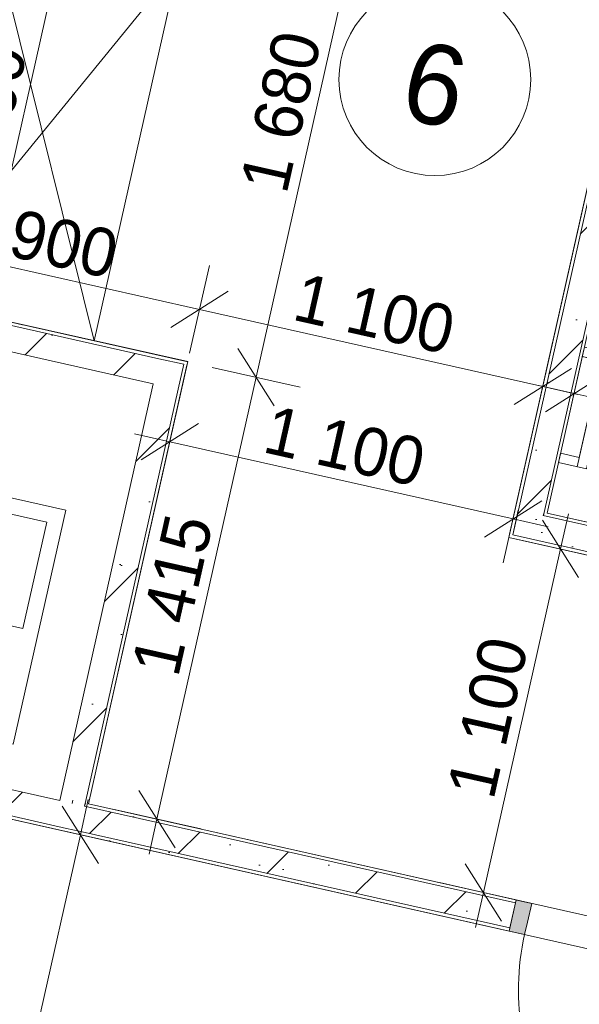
# Model space of a CAD drawing. Header units: millimetres. Extents: x -7218036 to -6523761, y 6117771 to 6337028.
# Tile 125 of 223: x -7151606 to -7149857, y 6133077 to 6136153. Entities that reach past the tile are written whole.
import ezdxf
from ezdxf.enums import TextEntityAlignment as Align

# ---------------------------------------------------------------- set-up
doc = ezdxf.new("R2010")
doc.units = ezdxf.units.MM
doc.header["$MEASUREMENT"] = 0
for name, color, linetype in [('S - квартира_помещение.АР', 7, 'Continuous'), ('АР-Мебель_Оборудование_Технология.АР', 7, 'Continuous'), ('АР-Мебель_Сантехника.АР', 7, 'Continuous'), ('АР-Стены_Перегородки_100_.АР', 7, 'Continuous'), ('АР-Чертеж-Размеры.АР', 7, 'Continuous'), ('Двери Archicad', 7, 'Continuous')]:
    doc.layers.add(name, color=color, linetype=linetype)
for name, color, linetype, lineweight in [('АР-Мебель_Оборудование_Технология.АР_Ном._пера__101', 252, 'Continuous', 0), ('АР-Мебель_Сантехника.АР_Ном._пера__101', 252, 'Continuous', 0), ('АР-Стены_внутренние_пилоны.АР_Ном._пера__1', 7, 'Continuous', 15), ('АР-Стены_Перегородки_100_.АР_Ном._пера__1', 7, 'Continuous', 15), ('АР-Чертеж-Размеры.АР_Ном._пера__1', 7, 'Continuous', 0), ('Двери Archicad_Ном._пера__120', 7, 'Continuous', 0), ('ИОС-Шахты и отверстия.АР_Ном._пера__1', 7, 'Continuous', 0), ('Паспорта Зон Archicad_Ном._пера__1', 7, 'Continuous', 0)]:
    doc.layers.add(name, color=color, linetype=linetype, lineweight=lineweight)
doc.styles.add('РЎР“Р•РќР•Р\xa0Р\x98Р\xa0_РЎРўР\x98Р›Р¬_1', font='txt')
doc.styles.add('РЎР“Р•РќР•Р\xa0Р\x98Р\xa0_РЎРўР\x98Р›Р¬_2', font='GOTHIC.TTF')
doc.dimstyles.new('СГЕНЕРИР_СТИЛЬ__1', dxfattribs={"dimtxt": 150, "dimasz": 142.5, "dimexe": 0.18, "dimexo": 0.0625, "dimgap": 0, "dimtad": 1, "dimdec": 0, "dimzin": 0, "dimdsep": 46, "dimtxsty": 'РЎР“Р•РќР•Р\xa0Р\x98Р\xa0_РЎРўР\x98Р›Р¬_2', "dimblk": 'ARROWHEAD_6', "dimblk1": 'ARROWHEAD_6', "dimblk2": 'ARROWHEAD_6', "dimcen": 0.09, "dimse1": 1, "dimse2": 1, "dimclrd": 7, "dimclre": 7, "dimclrt": 7, "dimazin": 0, "dimtfac": 1, "dimtdec": 4, "dimtmove": 0, "dimatfit": 3, "dimfxl": 1, "dimtolj": 1, "dimtzin": 0, "dimarcsym": 0})
pattern_1 = [(45, (-6566190.34, 6563027.8), (-111.369318, 111.369318), [0, -105, 0, -157.5]), (110, (-6565840.34, 6563027.8), (148.001588, 53.868173), [0, -77, 0, -133])]
pattern_2 = [(45, (-6566190.34, 6562677.8), (-169.70563, 169.70563), []), (90, (-6566360.05, 6562847.5), (-216, 0), [0, -144, 0, -216]), (155, (-6566190.34, 6563017.2), (91.285545, 195.76248), [0, -105.6, 0, -182.4])]

# ---------------------------------------------------------------- blocks, each defined once
blk = doc.blocks.new('Холл_6_24_7', base_point=(-7148606.8, 6133737.5))
at = {"layer": 'Паспорта Зон Archicad_Ном._пера__1', "color": 7, "linetype": 'Continuous', "lineweight": 0}
blk.add_circle((-7150308.1, 6135966.2), 300, dxfattribs=at)
at = {"layer": 'Паспорта Зон Archicad_Ном._пера__1', "color": 7, "lineweight": 0, "style": 'РЎР“Р•РќР•Р\xa0Р\x98Р\xa0_РЎРўР\x98Р›Р¬_1'}
blk.add_attdef('ROOM_NUMBER', text='', height=250, rotation=347.3417, dxfattribs=at).set_placement((-7150308.1, 6135951.3), align=Align.MIDDLE_CENTER)
blk = doc.blocks.new('Стена_10_7', base_point=(-7147352.2, 6133933.9))
at = {"layer": 'АР-Стены_Перегородки_100_.АР', "linetype": 'Continuous', "lineweight": 0, "true_color": 0x000000}
h = blk.add_hatch(dxfattribs=at)
h.set_pattern_fill('БУТ__50__0007', color=18, style=0, pattern_type=2)
h.set_pattern_definition(pattern_2)
h.paths.add_polyline_path([(-7150064.6, 6134543.1), (-7149969, 6134603.6), (-7150047.1, 6134621.1)])
h = blk.add_hatch(dxfattribs=at)
h.set_pattern_fill('ШТУКАТУРКА__ГИПС_01_0007', color=18, style=0, pattern_type=2)
h.set_pattern_definition(pattern_1)
h.paths.add_polyline_path([(-7149969, 6134603.6), (-7149957.1, 6134611.2), (-7149966.8, 6134613.4)])
h = blk.add_hatch(dxfattribs=at)
h.set_pattern_fill('ШТУКАТУРКА__ГИПС_01_0007', color=18, style=0, pattern_type=2)
h.set_pattern_definition(pattern_1)
h.paths.add_polyline_path([(-7149957.1, 6134611.2), (-7149969, 6134603.6), (-7149959.3, 6134601.4)])
h = blk.add_hatch(dxfattribs=at)
h.set_pattern_fill('ШТУКАТУРКА__ГИПС_01_0007', color=18, style=0, pattern_type=2)
h.set_pattern_definition(pattern_1)
h.paths.add_polyline_path([(-7149957.1, 6134611.2), (-7149959.3, 6134601.4), (-7149773.9, 6134559.8), (-7149771.7, 6134569.5)])
h = blk.add_hatch(dxfattribs=at)
h.set_pattern_fill('БУТ__50__0007', color=18, style=0, pattern_type=2)
h.set_pattern_definition(pattern_2)
h.paths.add_polyline_path([(-7149969, 6134603.6), (-7150064.6, 6134543.1), (-7149986.5, 6134525.6)])
h = blk.add_hatch(dxfattribs=at)
h.set_pattern_fill('БУТ__50__0007', color=18, style=0, pattern_type=2)
h.set_pattern_definition(pattern_2)
h.paths.add_polyline_path([(-7149969, 6134603.6), (-7149986.5, 6134525.6), (-7149791.4, 6134481.7), (-7149773.9, 6134559.8)])
h = blk.add_hatch(dxfattribs=at)
h.set_pattern_fill('ШТУКАТУРКА__ГИПС_01_0007', color=18, style=0, pattern_type=2)
h.set_pattern_definition(pattern_1)
h.paths.add_polyline_path([(-7150076.6, 6134535.5), (-7150064.6, 6134543.1), (-7150074.4, 6134545.3)])
h = blk.add_hatch(dxfattribs=at)
h.set_pattern_fill('ШТУКАТУРКА__ГИПС_01_0007', color=18, style=0, pattern_type=2)
h.set_pattern_definition(pattern_1)
h.paths.add_polyline_path([(-7150076.6, 6134535.5), (-7150066.8, 6134533.3), (-7150064.6, 6134543.1)])
h = blk.add_hatch(dxfattribs=at)
h.set_pattern_fill('ШТУКАТУРКА__ГИПС_01_0007', color=18, style=0, pattern_type=2)
h.set_pattern_definition(pattern_1)
h.paths.add_polyline_path([(-7150066.8, 6134533.3), (-7149793.6, 6134472), (-7149791.4, 6134481.7), (-7150064.6, 6134543.1)])
at = {"layer": 'АР-Стены_Перегородки_100_.АР_Ном._пера__1', "color": 7, "linetype": 'Continuous', "lineweight": 15}
for p, q in [((-7150047.1, 6134621.1), (-7150064.6, 6134543.1)), ((-7149966.8, 6134613.4), (-7149969, 6134603.6)), ((-7149773.9, 6134559.8), (-7149969, 6134603.6)), ((-7150064.6, 6134543.1), (-7149986.5, 6134525.6)), ((-7149986.5, 6134525.6), (-7149791.4, 6134481.7))]:
    blk.add_line(p, q, dxfattribs=at)
at = {"layer": 'АР-Стены_Перегородки_100_.АР_Ном._пера__1', "color": 7, "linetype": 'Continuous', "lineweight": 0, "flags": 128}
for points in [[(-7149771.7, 6134569.5), (-7149957.1, 6134611.2)], [(-7150076.6, 6134535.5), (-7150074.4, 6134545.3)], [(-7150076.6, 6134535.5), (-7149793.6, 6134472)]]:
    blk.add_lwpolyline(points, dxfattribs=at)
blk = doc.blocks.new('Стена_16_7', base_point=(-7152397.1, 6133877.9))
at = {"layer": 'АР-Стены_Перегородки_100_.АР', "linetype": 'Continuous', "lineweight": 0, "true_color": 0x000000}
h = blk.add_hatch(dxfattribs=at)
h.set_pattern_fill('БУТ__50__0007', color=18, style=0, pattern_type=2)
h.set_pattern_definition(pattern_2)
h.paths.add_polyline_path([(-7152308.3, 6133817), (-7151459.3, 6133626.3), (-7151441.8, 6133704.4), (-7152290.8, 6133895.1)])
h = blk.add_hatch(dxfattribs=at)
h.set_pattern_fill('ШТУКАТУРКА__ГИПС_01_0007', color=18, style=0, pattern_type=2)
h.set_pattern_definition(pattern_1)
h.paths.add_polyline_path([(-7152288.8, 6133812.6), (-7152308.3, 6133817), (-7152310.5, 6133807.2), (-7152291, 6133802.9)])
h = blk.add_hatch(dxfattribs=at)
h.set_pattern_fill('ШТУКАТУРКА__ГИПС_01_0007', color=18, style=0, pattern_type=2)
h.set_pattern_definition(pattern_1)
h.paths.add_polyline_path([(-7152291, 6133802.9), (-7151461.5, 6133616.6), (-7151459.3, 6133626.3), (-7152288.8, 6133812.6)])
at = {"layer": 'АР-Стены_Перегородки_100_.АР_Ном._пера__1', "color": 7, "linetype": 'Continuous', "lineweight": 15}
for p, q in [((-7152308.3, 6133817), (-7152290.8, 6133895.1)), ((-7152310.5, 6133807.2), (-7152308.3, 6133817)), ((-7152308.3, 6133817), (-7151459.3, 6133626.3))]:
    blk.add_line(p, q, dxfattribs=at)
at = {"layer": 'АР-Стены_Перегородки_100_.АР_Ном._пера__1', "color": 7, "linetype": 'Continuous', "lineweight": 15, "flags": 128}
blk.add_lwpolyline([(-7151480.8, 6133713.2), (-7152290.8, 6133895.1)], dxfattribs=at)
at = {"layer": 'АР-Стены_Перегородки_100_.АР_Ном._пера__1', "color": 7, "linetype": 'Continuous', "lineweight": 0, "flags": 128}
blk.add_lwpolyline([(-7152291, 6133802.9), (-7151461.5, 6133616.6)], dxfattribs=at)
blk = doc.blocks.new('Стена_32_7', base_point=(-7150025.6, 6134534.3))
at = {"layer": 'АР-Стены_Перегородки_100_.АР', "linetype": 'Continuous', "lineweight": 0, "true_color": 0x000000}
h = blk.add_hatch(dxfattribs=at)
h.set_pattern_fill('ШТУКАТУРКА__ГИПС_01_0007', color=18, style=0, pattern_type=2)
h.set_pattern_definition(pattern_1)
h.paths.add_polyline_path([(-7149759.9, 6135945.4), (-7150074.4, 6134545.3), (-7150064.6, 6134543.1), (-7149750.2, 6135943.2)])
h = blk.add_hatch(dxfattribs=at)
h.set_pattern_fill('БУТ__50__0007', color=18, style=0, pattern_type=2)
h.set_pattern_definition(pattern_2)
h.paths.add_polyline_path([(-7149969, 6134603.6), (-7149672.1, 6135925.7), (-7149750.2, 6135943.2), (-7150047.1, 6134621.1)])
h = blk.add_hatch(dxfattribs=at)
h.set_pattern_fill('ШТУКАТУРКА__ГИПС_01_0007', color=18, style=0, pattern_type=2)
h.set_pattern_definition(pattern_1)
h.paths.add_polyline_path([(-7149957.1, 6134611.2), (-7149662.3, 6135923.5), (-7149672.1, 6135925.7), (-7149966.8, 6134613.4)])
at = {"layer": 'АР-Стены_Перегородки_100_.АР_Ном._пера__1', "color": 7, "linetype": 'Continuous', "lineweight": 15}
for p, q in [((-7149750.2, 6135943.2), (-7150047.1, 6134621.1)), ((-7149966.8, 6134613.4), (-7149672.1, 6135925.7)), ((-7150047.1, 6134621.1), (-7150064.6, 6134543.1)), ((-7149966.8, 6134613.4), (-7149969, 6134603.6))]:
    blk.add_line(p, q, dxfattribs=at)
at = {"layer": 'АР-Стены_Перегородки_100_.АР_Ном._пера__1', "color": 7, "linetype": 'Continuous', "lineweight": 0, "flags": 128}
for points in [[(-7149759.9, 6135945.4), (-7150074.4, 6134545.3)], [(-7149957.1, 6134611.2), (-7149662.3, 6135923.5)], [(-7149662.3, 6135923.5), (-7149672.1, 6135925.7)]]:
    blk.add_lwpolyline(points, dxfattribs=at)
blk = doc.blocks.new('Стена_33_7', base_point=(-7151140.4, 6135046.1))
at = {"layer": 'АР-Стены_Перегородки_100_.АР', "linetype": 'Continuous', "lineweight": 0, "true_color": 0x000000}
h = blk.add_hatch(dxfattribs=at)
h.set_pattern_fill('ШТУКАТУРКА__ГИПС_01_0007', color=18, style=0, pattern_type=2)
h.set_pattern_definition(pattern_1)
h.paths.add_polyline_path([(-7151980.3, 6135277.6), (-7151959, 6135281.2), (-7151978.5, 6135285.6)])
h = blk.add_hatch(dxfattribs=at)
h.set_pattern_fill('БУТ__50__0007', color=18, style=0, pattern_type=2)
h.set_pattern_definition(pattern_2)
h.paths.add_polyline_path([(-7151998.2, 6135197.7), (-7151188.2, 6135015.8), (-7151170.7, 6135093.9), (-7151980.7, 6135275.8)])
h = blk.add_hatch(dxfattribs=at)
h.set_pattern_fill('ШТУКАТУРКА__ГИПС_01_0007', color=18, style=0, pattern_type=2)
h.set_pattern_definition(pattern_1)
h.paths.add_polyline_path([(-7151980.3, 6135277.6), (-7151980.7, 6135275.8), (-7151961.1, 6135271.4), (-7151959, 6135281.2)])
h = blk.add_hatch(dxfattribs=at)
h.set_pattern_fill('ШТУКАТУРКА__ГИПС_01_0007', color=18, style=0, pattern_type=2)
h.set_pattern_definition(pattern_1)
h.paths.add_polyline_path([(-7151961.1, 6135271.4), (-7151092.6, 6135076.4), (-7151090.4, 6135086.1), (-7151959, 6135281.2)])
h = blk.add_hatch(dxfattribs=at)
h.set_pattern_fill('БУТ__50__0007', color=18, style=0, pattern_type=2)
h.set_pattern_definition(pattern_2)
h.paths.add_polyline_path([(-7151188.2, 6135015.8), (-7151092.6, 6135076.4), (-7151170.7, 6135093.9)])
h = blk.add_hatch(dxfattribs=at)
h.set_pattern_fill('БУТ__50__0007', color=18, style=0, pattern_type=2)
h.set_pattern_definition(pattern_2)
h.paths.add_polyline_path([(-7151188.2, 6135015.8), (-7151110.2, 6134998.3), (-7151092.6, 6135076.4)])
h = blk.add_hatch(dxfattribs=at)
h.set_pattern_fill('ШТУКАТУРКА__ГИПС_01_0007', color=18, style=0, pattern_type=2)
h.set_pattern_definition(pattern_1)
h.paths.add_polyline_path([(-7151092.6, 6135076.4), (-7151080.7, 6135083.9), (-7151090.4, 6135086.1)])
h = blk.add_hatch(dxfattribs=at)
h.set_pattern_fill('ШТУКАТУРКА__ГИПС_01_0007', color=18, style=0, pattern_type=2)
h.set_pattern_definition(pattern_1)
h.paths.add_polyline_path([(-7151092.6, 6135076.4), (-7151082.9, 6135074.2), (-7151080.7, 6135083.9)])
at = {"layer": 'АР-Стены_внутренние_пилоны.АР_Ном._пера__1', "color": 7, "linetype": 'Continuous', "lineweight": 15}
blk.add_line((-7151978.5, 6135285.6), (-7151980.3, 6135277.6), dxfattribs=at)
at = {"layer": 'АР-Стены_Перегородки_100_.АР_Ном._пера__1', "color": 7, "linetype": 'Continuous', "lineweight": 15}
for p, q in [((-7151998.2, 6135197.7), (-7151980.7, 6135275.8)), ((-7151980.7, 6135275.8), (-7151980.3, 6135277.6)), ((-7151170.7, 6135093.9), (-7151980.7, 6135275.8)), ((-7151092.6, 6135076.4), (-7151170.7, 6135093.9)), ((-7151110.2, 6134998.3), (-7151092.6, 6135076.4))]:
    blk.add_line(p, q, dxfattribs=at)
at = {"layer": 'АР-Стены_Перегородки_100_.АР_Ном._пера__1', "color": 7, "linetype": 'Continuous', "lineweight": 0, "flags": 128}
for points in [[(-7151080.7, 6135083.9), (-7151959, 6135281.2)], [(-7151080.7, 6135083.9), (-7151082.9, 6135074.2)]]:
    blk.add_lwpolyline(points, dxfattribs=at)
at = {"layer": 'АР-Стены_Перегородки_100_.АР_Ном._пера__1', "color": 7, "linetype": 'Continuous', "lineweight": 15, "flags": 128}
blk.add_lwpolyline([(-7151998.2, 6135197.7), (-7151188.2, 6135015.8)], dxfattribs=at)
at = {"layer": 'АР-Стены_Перегородки_100_.АР_Ном._пера__1', "color": 7, "linetype": 'Continuous', "lineweight": 15}
blk.add_point((-7152193.3, 6135241.6), dxfattribs=at)
blk = doc.blocks.new('Стена_98_7', base_point=(-7151140.4, 6135046.1))
at = {"layer": 'АР-Стены_Перегородки_100_.АР', "linetype": 'Continuous', "lineweight": 0, "true_color": 0x000000}
h = blk.add_hatch(dxfattribs=at)
h.set_pattern_fill('ШТУКАТУРКА__ГИПС_01_0007', color=18, style=0, pattern_type=2)
h.set_pattern_definition(pattern_1)
h.paths.add_polyline_path([(-7151092.6, 6135076.4), (-7151400.8, 6133704.3), (-7151390.8, 6133703.2), (-7151082.9, 6135074.2)])
h = blk.add_hatch(dxfattribs=at)
h.set_pattern_fill('БУТ__50__0007', color=18, style=0, pattern_type=2)
h.set_pattern_definition(pattern_2)
h.paths.add_polyline_path([(-7151188.2, 6135015.8), (-7151480.8, 6133713.2), (-7151400.8, 6133704.3), (-7151110.2, 6134998.3)])
h = blk.add_hatch(dxfattribs=at)
h.set_pattern_fill('БУТ__50__0007', color=18, style=0, pattern_type=2)
h.set_pattern_definition(pattern_2)
h.paths.add_polyline_path([(-7151400.6, 6133705.4), (-7151439.6, 6133714.1), (-7151441.8, 6133704.4), (-7151402.7, 6133695.6)])
at = {"layer": 'АР-Стены_Перегородки_100_.АР_Ном._пера__1', "color": 7, "linetype": 'Continuous', "lineweight": 15}
for p, q in [((-7151110.2, 6134998.3), (-7151092.6, 6135076.4)), ((-7151400.8, 6133704.3), (-7151110.2, 6134998.3)), ((-7151402.7, 6133695.6), (-7151400.6, 6133705.4))]:
    blk.add_line(p, q, dxfattribs=at)
at = {"layer": 'АР-Стены_Перегородки_100_.АР_Ном._пера__1', "color": 7, "linetype": 'Continuous', "lineweight": 0, "flags": 128}
blk.add_lwpolyline([(-7151390.8, 6133703.2), (-7151082.9, 6135074.2)], dxfattribs=at)
at = {"layer": 'АР-Стены_Перегородки_100_.АР_Ном._пера__1', "color": 7, "linetype": 'Continuous', "lineweight": 15, "flags": 128}
blk.add_lwpolyline([(-7151188.2, 6135015.8), (-7151480.8, 6133713.2)], dxfattribs=at)
blk = doc.blocks.new('Металлическая Дверь 23[26]_7', base_point=(-6566190.3, 6562677.8))
at = {"layer": 'Двери Archicad', "linetype": 'Continuous', "lineweight": 0, "true_color": 0xffffff}
for points in [[(-7150005.4, 6133392.1), (-7150054.2, 6133403), (-7150076.1, 6133305.4), (-7150027.4, 6133294.5), (-7150018.6, 6133333.5)], [(-7149176.1, 6133205.8), (-7149224.9, 6133216.8), (-7149238, 6133158.2), (-7149246.8, 6133119.2), (-7149198, 6133108.2)], [(-7149422.1, 6132338.6), (-7149246.8, 6133119.2), (-7149285.8, 6133127.9), (-7149461.1, 6132347.4)]]:
    blk.add_hatch(color=7, dxfattribs=at).paths.add_polyline_path(points)
at = {"layer": 'Двери Archicad_Ном._пера__120', "color": 7, "linetype": 'Continuous', "lineweight": 0}
for p, q in [((-7150076.1, 6133305.4), (-7150054.2, 6133403)), ((-7150073.9, 6133315.2), (-7150056.4, 6133393.3)), ((-7150073.9, 6133315.2), (-7150056.4, 6133393.3)), ((-7150056.4, 6133393.3), (-7150054.2, 6133403)), ((-7150056.4, 6133393.3), (-7150054.2, 6133403)), ((-7150054.2, 6133403), (-7150005.4, 6133392.1)), ((-7150005.4, 6133392.1), (-7150018.6, 6133333.5)), ((-7150076.1, 6133305.4), (-7150073.9, 6133315.2)), ((-7150076.1, 6133305.4), (-7150073.9, 6133315.2)), ((-7150018.6, 6133333.5), (-7150027.4, 6133294.5)), ((-7150027.4, 6133294.5), (-7150076.1, 6133305.4)), ((-7149238, 6133158.2), (-7149224.9, 6133216.8)), ((-7149224.9, 6133216.8), (-7149176.1, 6133205.8)), ((-7149176.1, 6133205.8), (-7149198, 6133108.2)), ((-7149195.8, 6133118), (-7149178.3, 6133196)), ((-7149195.8, 6133118), (-7149178.3, 6133196)), ((-7149178.3, 6133196), (-7149176.1, 6133205.8)), ((-7149178.3, 6133196), (-7149176.1, 6133205.8)), ((-7149246.8, 6133119.2), (-7149238, 6133158.2)), ((-7149285.8, 6133127.9), (-7149461.1, 6132347.4)), ((-7149422.1, 6132338.6), (-7149246.8, 6133119.2)), ((-7149246.8, 6133119.2), (-7149285.8, 6133127.9)), ((-7149198, 6133108.2), (-7149246.8, 6133119.2)), ((-7149198, 6133108.2), (-7149195.8, 6133118)), ((-7149198, 6133108.2), (-7149195.8, 6133118)), ((-7149461.1, 6132347.4), (-7149422.1, 6132338.6))]:
    blk.add_line(p, q, dxfattribs=at)
blk.add_arc((-7149246.8, 6133119.2), 800, 167.3422, 257.3422, dxfattribs=at)
blk = doc.blocks.new('Стена_153_7', base_point=(-7151450.5, 6133665.4))
at = {"layer": 'АР-Стены_Перегородки_100_.АР', "linetype": 'Continuous', "lineweight": 0, "true_color": 0x000000}
h = blk.add_hatch(dxfattribs=at)
h.set_pattern_fill('БУТ__50__0007', color=18, style=0, pattern_type=2)
h.set_pattern_definition(pattern_2)
h.paths.add_polyline_path([(-7151402.7, 6133695.6), (-7151441.8, 6133704.4), (-7151459.3, 6133626.3), (-7151420.3, 6133617.6)])
h = blk.add_hatch(dxfattribs=at)
h.set_pattern_fill('БУТ__50__0007', color=18, style=0, pattern_type=2)
h.set_pattern_definition(pattern_2)
h.paths.add_polyline_path([(-7151402.7, 6133695.6), (-7151420.3, 6133617.6), (-7150073.9, 6133315.2), (-7150056.4, 6133393.3)])
h = blk.add_hatch(dxfattribs=at)
h.set_pattern_fill('ШТУКАТУРКА__ГИПС_01_0007', color=18, style=0, pattern_type=2)
h.set_pattern_definition(pattern_1)
h.paths.add_polyline_path([(-7151402.7, 6133695.6), (-7151393, 6133693.4), (-7151390.8, 6133703.2), (-7151400.6, 6133705.4)])
h = blk.add_hatch(dxfattribs=at)
h.set_pattern_fill('ШТУКАТУРКА__ГИПС_01_0007', color=18, style=0, pattern_type=2)
h.set_pattern_definition(pattern_1)
h.paths.add_polyline_path([(-7151390.8, 6133703.2), (-7151393, 6133693.4), (-7150056.4, 6133393.3), (-7150054.2, 6133403)])
h = blk.add_hatch(dxfattribs=at)
h.set_pattern_fill('ШТУКАТУРКА__ГИПС_01_0007', color=18, style=0, pattern_type=2)
h.set_pattern_definition(pattern_1)
h.paths.add_polyline_path([(-7151459.3, 6133626.3), (-7151461.5, 6133616.6), (-7150076.1, 6133305.4), (-7150073.9, 6133315.2)])
at = {"layer": 'АР-Стены_Перегородки_100_.АР_Ном._пера__1', "color": 7, "linetype": 'Continuous', "lineweight": 15}
for p, q in [((-7151402.7, 6133695.6), (-7151400.6, 6133705.4)), ((-7150056.4, 6133393.3), (-7151402.7, 6133695.6)), ((-7151459.3, 6133626.3), (-7151420.3, 6133617.6)), ((-7151420.3, 6133617.6), (-7150073.9, 6133315.2)), ((-7150073.9, 6133315.2), (-7150056.4, 6133393.3))]:
    blk.add_line(p, q, dxfattribs=at)
at = {"layer": 'АР-Стены_Перегородки_100_.АР_Ном._пера__1', "color": 7, "linetype": 'Continuous', "lineweight": 0}
for p, q in [((-7150056.4, 6133393.3), (-7150054.2, 6133403)), ((-7150076.1, 6133305.4), (-7150073.9, 6133315.2))]:
    blk.add_line(p, q, dxfattribs=at)
at = {"layer": 'АР-Стены_Перегородки_100_.АР_Ном._пера__1', "color": 7, "linetype": 'Continuous', "lineweight": 0, "flags": 128}
for points in [[(-7151439.6, 6133714.1), (-7151441.8, 6133704.4)], [(-7150054.2, 6133403), (-7151390.8, 6133703.2)], [(-7151461.5, 6133616.6), (-7150076.1, 6133305.4)]]:
    blk.add_lwpolyline(points, dxfattribs=at)
at = {"layer": 'Двери Archicad', "color": 7, "linetype": 'Continuous', "lineweight": 0}
blk.add_blockref('Металлическая Дверь 23[26]_7', (-6566190.3, 6562677.8), dxfattribs=at)
blk = doc.blocks.new('Гардероб Нестандартный 23[25]_7', base_point=(-7151959, 6135281.2))
at = {"layer": 'АР-Мебель_Оборудование_Технология.АР_Ном._пера__101', "color": 252, "linetype": 'Continuous', "lineweight": 0}
for p, q in [((-7151696, 6136452), (-7151373.5, 6135149.7)), ((-7151959, 6135281.2), (-7151110.6, 6136320.5))]:
    blk.add_line(p, q, dxfattribs=at)
at = {"layer": 'АР-Мебель_Оборудование_Технология.АР_Ном._пера__101', "color": 252, "linetype": 'Continuous', "lineweight": 0, "flags": 128}
blk.add_lwpolyline([(-7151959, 6135281.2), (-7151696, 6136452), (-7151110.6, 6136320.5), (-7151373.5, 6135149.7)], close=True, dxfattribs=at)
blk = doc.blocks.new('Радиатор с Горизонтальными Трубами 23[43]_7', base_point=(-7149833.8, 6134749.4))
at = {"layer": 'АР-Мебель_Сантехника.АР_Ном._пера__101', "color": 252, "linetype": 'Continuous', "lineweight": 0}
for p, q in [((-7149863, 6134756), (-7149782, 6135117)), ((-7149847.1, 6135100.9), (-7149840.5, 6135130.2)), ((-7149847.1, 6135100.9), (-7149788.5, 6135087.7)), ((-7149840.5, 6135130.2), (-7149752.7, 6135110.4)), ((-7149833.8, 6134749.4), (-7149752.7, 6135110.4)), ((-7149921.6, 6134769.2), (-7149915, 6134798.4)), ((-7149915, 6134798.4), (-7149856.5, 6134785.3)), ((-7149921.6, 6134769.2), (-7149833.8, 6134749.4))]:
    blk.add_line(p, q, dxfattribs=at)
at = {"layer": 'АР-Мебель_Сантехника.АР_Ном._пера__101', "color": 252, "linetype": 'Continuous', "lineweight": 0, "flags": 128}
blk.add_lwpolyline([(-7149921.6, 6134769.2), (-7149833.8, 6134749.4), (-7149752.7, 6135110.4), (-7149840.5, 6135130.2), (-7149847.1, 6135100.9), (-7149788.5, 6135087.7), (-7149856.5, 6134785.3), (-7149915, 6134798.4)], close=True, dxfattribs=at)
blk = doc.blocks.new('*D500', base_point=(-6566190.3, 6562677.8))
at = {"layer": 'АР-Чертеж-Размеры.АР_Ном._пера__1', "color": 7, "linetype": 'Continuous', "lineweight": 0, "transparency": 16777216}
for p, q in [((-7151105.9, 6134971.5), (-7151167.6, 6134697.1)), ((-7151047.1, 6134891.1), (-7151226.4, 6134777.6)), ((-7151136.8, 6134834.3), (-7151246.5, 6134859)), ((-7150063.6, 6134593.3), (-7151136.8, 6134834.3)), ((-7150032.8, 6134730.5), (-7150094.4, 6134456.1)), ((-7150153.2, 6134536.6), (-7149974, 6134650)), ((-7149953.8, 6134568.6), (-7150063.6, 6134593.3))]:
    blk.add_line(p, q, dxfattribs=at)
at = {"layer": 'АР-Чертеж-Размеры.АР_Ном._пера__1', "color": 7, "lineweight": 0, "transparency": 16777216, "insert": (-7150851.5, 6134801), "char_height": 150, "attachment_point": 7, "rotation": 347.3424, "style": 'РЎР“Р•РќР•Р\xa0Р\x98Р\xa0_РЎРўР\x98Р›Р¬_2'}
blk.add_mtext('\\A1;{\\pql;\\fCentury Gothic|b0|i0|c204|p0;\\W1.000000;1\xa0100}', dxfattribs=at)
blk = doc.blocks.new('ARROWHEAD_6')
at = {"color": 0, "linetype": 'Continuous', "lineweight": 0}
for p, q in [((-0.5, -0.5), (0.5, 0.5)), ((0, 0), (-1, 0))]:
    blk.add_line(p, q, dxfattribs=at)
blk = doc.blocks.new('*D550', base_point=(-6566190.3, 6562677.8))
at = {"layer": 'АР-Чертеж-Размеры.АР_Ном._пера__1', "color": 7, "linetype": 'Continuous', "lineweight": 0, "transparency": 16777216}
for p, q in [((-7149890.7, 6134609.1), (-7149915.3, 6134499.3)), ((-7149858.6, 6134409.7), (-7149972.1, 6134588.9)), ((-7150052.5, 6134530.1), (-7149778.1, 6134468.5)), ((-7149915.3, 6134499.3), (-7150156.4, 6133426)), ((-7150213.1, 6133515.6), (-7150099.7, 6133336.3)), ((-7150293.6, 6133456.8), (-7150019.2, 6133395.1)), ((-7150156.4, 6133426), (-7150181.1, 6133316.2))]:
    blk.add_line(p, q, dxfattribs=at)
at = {"layer": 'АР-Чертеж-Размеры.АР_Ном._пера__1', "color": 7, "lineweight": 0, "transparency": 16777216, "insert": (-7150123.1, 6133711.3), "char_height": 150, "attachment_point": 7, "rotation": 77.3417, "style": 'РЎР“Р•РќР•Р\xa0Р\x98Р\xa0_РЎРўР\x98Р›Р¬_2'}
blk.add_mtext('\\A1;{\\pql;\\fCentury Gothic|b0|i0|c204|p0;\\W1.000000;1\xa0100}', dxfattribs=at)
blk = doc.blocks.new('*D592', base_point=(-6566190.3, 6562677.8))
at = {"layer": 'АР-Чертеж-Размеры.АР_Ном._пера__1', "color": 7, "linetype": 'Continuous', "lineweight": 0, "transparency": 16777216}
for p, q in [((-7149842.3, 6135122.3), (-7149903.9, 6134847.9)), ((-7149783.5, 6135041.8), (-7149962.7, 6134928.3)), ((-7149873.1, 6134985.1), (-7149982.9, 6135009.7)), ((-7147248.5, 6134395.7), (-7149873.1, 6134985.1)), ((-7147385.4, 6134640.2), (-7147784.7, 6134729.8)), ((-7147299, 6134620.8), (-7147385.4, 6134640.2)), ((-7147141.2, 6134371.6), (-7147299, 6134620.8)), ((-7147217.7, 6134532.9), (-7147279.4, 6134258.5)), ((-7147338.2, 6134338.9), (-7147158.9, 6134452.4)), ((-7147033.9, 6134347.5), (-7147248.5, 6134395.7))]:
    blk.add_line(p, q, dxfattribs=at)
at = {"layer": 'АР-Чертеж-Размеры.АР_Ном._пера__1', "color": 7, "lineweight": 0, "transparency": 16777216, "char_height": 150, "attachment_point": 7, "rotation": 347.3424, "style": 'РЎР“Р•РќР•Р\xa0Р\x98Р\xa0_РЎРўР\x98Р›Р¬_2'}
for s, insert in [('\\A1;{\\pql;\\fCentury Gothic|b0|i0|c204|p0;\\W1.000000;2\xa0690}', (-7148812.2, 6134777.6)), ('\\A1;{\\pql;\\fCentury Gothic|b0|i0|c204|p0;\\W1.000000;220}', (-7147750.6, 6134751.5))]:
    blk.add_mtext(s, dxfattribs=dict(at, insert=insert))
blk = doc.blocks.new('*D605', base_point=(-6566190.3, 6562677.8))
at = {"layer": 'АР-Чертеж-Размеры.АР_Ном._пера__1', "color": 7, "linetype": 'Continuous', "lineweight": 0, "transparency": 16777216}
for p, q in [((-7151013, 6135385.2), (-7151074.7, 6135110.8)), ((-7151133.5, 6135191.3), (-7150954.2, 6135304.8)), ((-7149970.7, 6135007), (-7151043.8, 6135248)), ((-7149939.9, 6135144.2), (-7150001.5, 6134869.8)), ((-7150060.3, 6134950.3), (-7149881.1, 6135063.7)), ((-7149860.9, 6134982.4), (-7149970.7, 6135007))]:
    blk.add_line(p, q, dxfattribs=at)
at = {"layer": 'АР-Чертеж-Размеры.АР_Ном._пера__1', "color": 7, "lineweight": 0, "transparency": 16777216, "insert": (-7150758.6, 6135214.7), "char_height": 150, "attachment_point": 7, "rotation": 347.3424, "style": 'РЎР“Р•РќР•Р\xa0Р\x98Р\xa0_РЎРўР\x98Р›Р¬_2'}
blk.add_mtext('\\A1;{\\pql;\\fCentury Gothic|b0|i0|c204|p0;\\W1.000000;1\xa0100}', dxfattribs=at)
blk = doc.blocks.new('*D606', base_point=(-6566190.3, 6562677.8))
at = {"layer": 'АР-Чертеж-Размеры.АР_Ном._пера__1', "color": 7, "linetype": 'Continuous', "lineweight": 0, "transparency": 16777216}
for p, q in [((-7151891.3, 6135582.5), (-7151952.9, 6135308.1)), ((-7151832.5, 6135502), (-7152011.7, 6135388.5)), ((-7151922.1, 6135445.3), (-7152031.9, 6135469.9)), ((-7151043.8, 6135248), (-7151922.1, 6135445.3)), ((-7151013, 6135385.2), (-7151074.7, 6135110.8)), ((-7151133.5, 6135191.3), (-7150954.2, 6135304.8)), ((-7149970.7, 6135007), (-7151043.8, 6135248))]:
    blk.add_line(p, q, dxfattribs=at)
at = {"layer": 'АР-Чертеж-Размеры.АР_Ном._пера__1', "color": 7, "lineweight": 0, "transparency": 16777216, "insert": (-7151648.2, 6135414.5), "char_height": 150, "attachment_point": 7, "rotation": 347.3424, "style": 'РЎР“Р•РќР•Р\xa0Р\x98Р\xa0_РЎРўР\x98Р›Р¬_2'}
blk.add_mtext('\\A1;{\\pql;\\fCentury Gothic|b0|i0|c204|p0;\\W1.000000;900}', dxfattribs=at)
blk = doc.blocks.new('*D607', base_point=(-6566190.3, 6562677.8))
at = {"layer": 'АР-Чертеж-Размеры.АР_Ном._пера__1', "color": 7, "linetype": 'Continuous', "lineweight": 0, "transparency": 16777216}
for p, q in [((-7149403.8, 6135788.6), (-7149517.3, 6135967.8)), ((-7149435.9, 6135988), (-7149460.6, 6135878.2)), ((-7149597.8, 6135909), (-7149323.4, 6135847.4)), ((-7149460.6, 6135878.2), (-7149755.3, 6134565.9)), ((-7149812.1, 6134655.5), (-7149698.6, 6134476.3)), ((-7149892.5, 6134596.7), (-7149618.1, 6134535.1)), ((-7149755.3, 6134565.9), (-7149780, 6134456.1))]:
    blk.add_line(p, q, dxfattribs=at)
at = {"layer": 'АР-Чертеж-Размеры.АР_Ном._пера__1', "color": 7, "lineweight": 0, "transparency": 16777216, "insert": (-7149695.2, 6134970.7), "char_height": 150, "attachment_point": 7, "rotation": 77.3411, "style": 'РЎР“Р•РќР•Р\xa0Р\x98Р\xa0_РЎРўР\x98Р›Р¬_2'}
blk.add_mtext('\\A1;{\\pql;\\fCentury Gothic|b0|i0|c204|p0;\\W1.000000;1\xa0345}', dxfattribs=at)
blk = doc.blocks.new('*D608', base_point=(-6566190.3, 6562677.8))
at = {"layer": 'АР-Чертеж-Размеры.АР_Ном._пера__1', "color": 7, "linetype": 'Continuous', "lineweight": 0, "transparency": 16777216}
for p, q in [((-7150441.9, 6136585.5), (-7150555.4, 6136764.7)), ((-7150474, 6136784.8), (-7150498.7, 6136675.1)), ((-7150635.9, 6136705.9), (-7150361.4, 6136644.3)), ((-7150498.7, 6136675.1), (-7150866.8, 6135035.9)), ((-7150810.1, 6134946.3), (-7150923.6, 6135125.5)), ((-7151004, 6135066.7), (-7150729.6, 6135005.1)), ((-7150866.8, 6135035.9), (-7151176.9, 6133655.2))]:
    blk.add_line(p, q, dxfattribs=at)
at = {"layer": 'АР-Чертеж-Размеры.АР_Ном._пера__1', "color": 7, "lineweight": 0, "transparency": 16777216, "insert": (-7150769.9, 6135604.1), "char_height": 150, "attachment_point": 7, "rotation": 77.3411, "style": 'РЎР“Р•РќР•Р\xa0Р\x98Р\xa0_РЎРўР\x98Р›Р¬_2'}
blk.add_mtext('\\A1;{\\pql;\\fCentury Gothic|b0|i0|c204|p0;\\W1.000000;1\xa0680}', dxfattribs=at)
blk = doc.blocks.new('*D609', base_point=(-6566190.3, 6562677.8))
at = {"layer": 'АР-Чертеж-Размеры.АР_Ном._пера__1', "color": 7, "linetype": 'Continuous', "lineweight": 0, "transparency": 16777216}
for p, q in [((-7150810.1, 6134946.3), (-7150923.6, 6135125.5)), ((-7150866.8, 6135035.9), (-7151176.9, 6133655.2)), ((-7151233.7, 6133744.8), (-7151120.2, 6133565.6)), ((-7151314.2, 6133686), (-7151039.7, 6133624.4)), ((-7151176.9, 6133655.2), (-7151201.6, 6133545.4))]:
    blk.add_line(p, q, dxfattribs=at)
at = {"layer": 'АР-Чертеж-Размеры.АР_Ном._пера__1', "color": 7, "lineweight": 0, "transparency": 16777216, "insert": (-7151109.1, 6134094.2), "char_height": 150, "attachment_point": 7, "rotation": 77.3411, "style": 'РЎР“Р•РќР•Р\xa0Р\x98Р\xa0_РЎРўР\x98Р›Р¬_2'}
blk.add_mtext('\\A1;{\\pql;\\fCentury Gothic|b0|i0|c204|p0;\\W1.000000;1\xa0415}', dxfattribs=at)
blk = doc.blocks.new('*D621', base_point=(-6566190.3, 6562677.8))
at = {"layer": 'АР-Чертеж-Размеры.АР_Ном._пера__1', "color": 7, "linetype": 'Continuous', "lineweight": 0, "transparency": 16777216}
for p, q in [((-7151416.1, 6133606.4), (-7151391.4, 6133716.1)), ((-7151359.3, 6133516.8), (-7151472.8, 6133696)), ((-7151278.9, 6133575.6), (-7151553.3, 6133637.2)), ((-7152095.3, 6130581.8), (-7151416.1, 6133606.4)), ((-7152152.1, 6130671.4), (-7152038.6, 6130492.2)), ((-7151958.1, 6130551), (-7152232.5, 6130612.6)), ((-7152120, 6130472), (-7152095.3, 6130581.8))]:
    blk.add_line(p, q, dxfattribs=at)
at = {"layer": 'АР-Чертеж-Размеры.АР_Ном._пера__1', "color": 7, "lineweight": 0, "transparency": 16777216, "insert": (-7151842.9, 6131842.7), "char_height": 150, "attachment_point": 7, "rotation": 77.3422, "style": 'РЎР“Р•РќР•Р\xa0Р\x98Р\xa0_РЎРўР\x98Р›Р¬_2'}
blk.add_mtext('\\A1;{\\pql;\\fCentury Gothic|b0|i0|c204|p0;\\W1.000000;3\xa0100}', dxfattribs=at)
blk = doc.blocks.new('*D623', base_point=(-6566190.3, 6562677.8))
at = {"layer": 'АР-Чертеж-Размеры.АР_Ном._пера__1', "color": 7, "linetype": 'Continuous', "lineweight": 0, "transparency": 16777216}
for p, q in [((-7151414.4, 6136311.9), (-7151527.9, 6136491.1)), ((-7151446.5, 6136511.3), (-7151471.2, 6136401.5)), ((-7151608.4, 6136432.3), (-7151334, 6136370.7)), ((-7151471.2, 6136401.5), (-7151734.1, 6135230.7)), ((-7151790.9, 6135320.3), (-7151677.4, 6135141.1)), ((-7151871.3, 6135261.5), (-7151596.9, 6135199.9)), ((-7151734.1, 6135230.7), (-7151758.8, 6135120.9))]:
    blk.add_line(p, q, dxfattribs=at)
at = {"layer": 'АР-Чертеж-Размеры.АР_Ном._пера__1', "color": 7, "lineweight": 0, "transparency": 16777216, "insert": (-7151689.8, 6135564.8), "char_height": 150, "attachment_point": 7, "rotation": 77.3417, "style": 'РЎР“Р•РќР•Р\xa0Р\x98Р\xa0_РЎРўР\x98Р›Р¬_2'}
blk.add_mtext('\\A1;{\\pql;\\fCentury Gothic|b0|i0|c204|p0;\\W1.000000;1\xa0200}', dxfattribs=at)

msp = doc.modelspace()

# ---------------------------------------------------------------- linework, layer by layer
at = {"layer": 'S - квартира_помещение.АР', "color": 254, "linetype": 'Continuous', "lineweight": 0, "true_color": 0xd8d8d8, "flags": 128}
for points in [[(-7149117.541, 6133192.545), (-7148876.484, 6134265.845), (-7150076.535, 6134535.372), (-7149639.357, 6136481.942), (-7151005.364, 6136788.739), (-7151110.551, 6136320.399), (-7151695.97, 6136451.868), (-7151959.037, 6135280.774), (-7151080.454, 6135084.926), (-7151390.806, 6133703.154)], [(-7147332.582, 6134021.58), (-7146929.356, 6135816.927), (-7148344.112, 6136134.674), (-7148452.558, 6135651.821), (-7149662.274, 6135923.517), (-7149957.052, 6134611.03)], [(-7149139.466, 6133094.922), (-7151730.657, 6133676.897), (-7152290.952, 6133802.731), (-7152970.258, 6130778.148), (-7149818.771, 6130070.342)]]:
    msp.add_lwpolyline(points, close=True, dxfattribs=at)
at = {"layer": 'ИОС-Шахты и отверстия.АР_Ном._пера__1', "color": 7, "linetype": 'Continuous', "lineweight": 0}
for points in [[(-7152133.505, 6134320.822), (-7152037.085, 6134750.128), (-7151461.426, 6134620.838), (-7151625.778, 6133889.067), (-7151820.916, 6133932.894), (-7151752.984, 6134235.36)], [(-7151521.167, 6134583.01), (-7151999.257, 6134690.386), (-7152073.764, 6134358.65), (-7151595.673, 6134251.274)]]:
    msp.add_lwpolyline(points, close=True, dxfattribs=at)

# ---------------------------------------------------------------- block references
at = {"layer": 'S - квартира_помещение.АР', "color": 7, "linetype": 'Continuous', "lineweight": 0}
msp.add_blockref('Холл_6_24_7', (-7148606.845, 6133737.473), dxfattribs=at).add_auto_attribs({'ROOM_NUMBER': '6'})
at = {"layer": 'АР-Мебель_Оборудование_Технология.АР', "color": 252, "linetype": 'Continuous', "lineweight": 0}
msp.add_blockref('Гардероб Нестандартный 23[25]_7', (-7151958.955, 6135281.18), dxfattribs=at)
at = {"layer": 'АР-Мебель_Сантехника.АР', "color": 252, "linetype": 'Continuous', "lineweight": 0}
msp.add_blockref('Радиатор с Горизонтальными Трубами 23[43]_7', (-7149833.775, 6134749.446), dxfattribs=at)
at = {"layer": 'АР-Стены_Перегородки_100_.АР', "color": 7, "lineweight": 0}
for name, p in [('Стена_32_7', (-7150025.576, 6134534.319)), ('Стена_33_7', (-7151140.431, 6135046.111)), ('Стена_98_7', (-7151140.431, 6135046.111)), ('Стена_10_7', (-7147352.238, 6133933.934)), ('Стена_16_7', (-7152397.087, 6133877.94)), ('Стена_153_7', (-7151450.541, 6133665.359))]:
    msp.add_blockref(name, p, dxfattribs=at)

# ---------------------------------------------------------------- dimensions: what is measured, and where the dimension line sits
at = {"layer": 'АР-Чертеж-Размеры.АР', "color": 7, "linetype": 'Continuous', "lineweight": 0}
for base, p1, p2, angle, picture, middle, turn in [((-7150866.824, 6135035.904), (-7150351.668, 6136642.055), (-7151080.689, 6135083.94), 257.341068, '*D608', (-7150786.729, 6135871.637), 77.341068), ((-7151734.129, 6135230.692), (-7151110.587, 6136320.541), (-7151373.537, 6135149.705), 257.341723, '*D623', (-7151706.636, 6135832.258), 77.341723), ((-7149755.336, 6134565.896), (-7149098.915, 6135796.984), (-7148669.186, 6134321.939), 257.341068, '*D607', (-7149711.947, 6135238.206), 77.341068), ((-7151043.84, 6135248.019), (-7149918.231, 6135240.477), (-7151080.689, 6135083.94), 167.342378, '*D605', (-7150491.105, 6135231.499), 347.342378), ((-7151922.105, 6135445.262), (-7151080.689, 6135083.94), (-7151922.105, 6135445.262), 167.342378, '*D606', (-7151464.656, 6135450.142), 347.342378), ((-7149873.095, 6134985.09), (-7147120.51, 6134965.765), (-7149809.705, 6135267.349), 167.342378, '*D592', (-7148544.673, 6134794.364), 347.342378), ((-7151136.76, 6134834.314), (-7149918.231, 6135240.477), (-7151246.701, 6134344.778), 167.342378, '*D500', (-7150584.02, 6134817.794), 347.342378), ((-7151176.944, 6133655.178), (-7151080.689, 6135083.94), (-7150234.663, 6133443.536), 257.341068, '*D609', (-7151125.873, 6134361.691), 77.341068), ((-7150156.402, 6133425.959), (-7148691.098, 6134224.37), (-7150234.663, 6133443.536), 257.341723, '*D550', (-7150139.854, 6133978.791), 77.341723), ((-7151416.062, 6133606.37), (-7151341.57, 6130412.51), (-7150300.482, 6133355.827), 77.342222, '*D621', (-7151859.689, 6132110.231), 77.342222)]:
    dim = msp.add_linear_dim(base=base, p1=p1, p2=p2, angle=angle, dimstyle='СГЕНЕРИР_СТИЛЬ__1', dxfattribs=at)
    dim.commit()
    dim.dimension.update_dxf_attribs({"geometry": picture, "text_midpoint": middle, "dimtype": 160, "text_rotation": turn})

doc.saveas('drawing.dxf')
